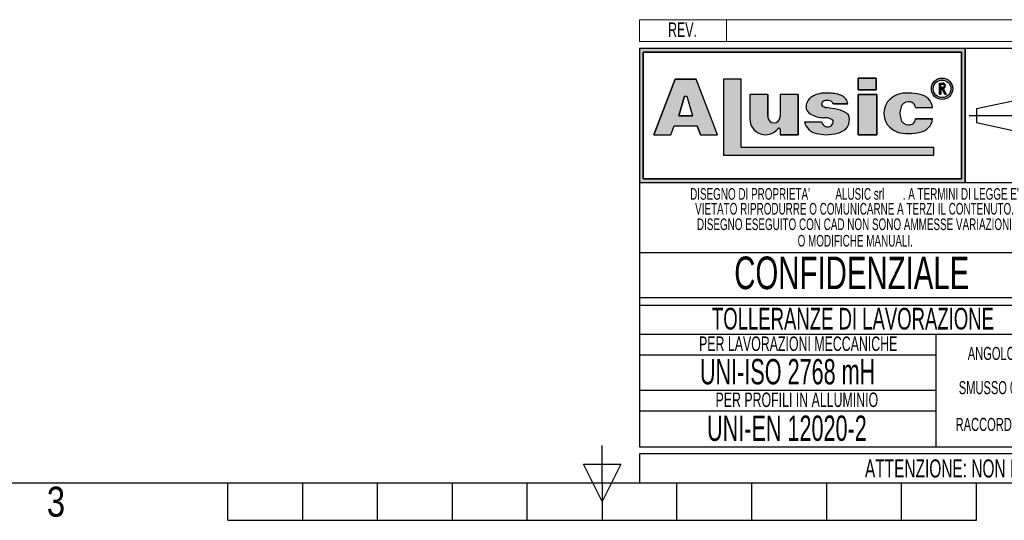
# Model space of a CAD drawing. Header units: millimetres. Extents: x 0 to 420, y 0 to 297.
# Tile 2 of 35: x 129 to 266, y 0 to 69. Entities that reach past the tile are written whole.
import ezdxf
from ezdxf.enums import TextEntityAlignment as Align

# ---------------------------------------------------------------- set-up
doc = ezdxf.new("R2010")
doc.units = ezdxf.units.MM
doc.linetypes.add('CENTERX2', pattern=[20.319999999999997, 12.7, -2.54, 2.54, -2.54])
doc.layers.add('CARTIGLIO', color=140, linetype='Continuous')
doc.styles.add('SLDTEXTSTYLE0', font='TXT', dxfattribs={"width": 0.6382978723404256})
doc.styles.add('SLDTEXTSTYLE1', font='TXT', dxfattribs={"width": 0.675})
doc.styles.add('SLDTEXTSTYLE2', font='TXT', dxfattribs={"width": 0.8214676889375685})

# ---------------------------------------------------------------- blocks, each defined once
blk = doc.blocks.new('SW_NOTE_0_3')
at = {"layer": 'CARTIGLIO', "color": 0, "insert": (2.34042553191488, 2.578135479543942), "char_height": 2, "attachment_point": 2, "style": 'SLDTEXTSTYLE0'}
blk.add_mtext('REV.', dxfattribs=at)
blk = doc.blocks.new('SW_NOTE_0_4')
at = {"layer": 'CARTIGLIO', "color": 0, "insert": (14.05585106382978, 4.511737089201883), "char_height": 3.5, "attachment_point": 2, "style": 'SLDTEXTSTYLE0'}
blk.add_mtext('UNI-EN 12020-2', dxfattribs=at)
blk = doc.blocks.new('SW_NOTE_0_5')
at = {"layer": 'CARTIGLIO', "color": 0, "insert": (13.85638297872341, 2.578135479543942), "char_height": 2, "attachment_point": 2, "style": 'SLDTEXTSTYLE0'}
blk.add_mtext('PER PROFILI IN ALLUMINIO', dxfattribs=at)
blk = doc.blocks.new('SW_NOTE_0_6')
at = {"layer": 'CARTIGLIO', "color": 0, "insert": (15.68484042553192, 4.511737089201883), "char_height": 3.5, "attachment_point": 2, "style": 'SLDTEXTSTYLE0'}
blk.add_mtext('UNI-ISO 2768 mH', dxfattribs=at)
blk = doc.blocks.new('SW_NOTE_0_7')
at = {"layer": 'CARTIGLIO', "color": 0, "insert": (18.30319148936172, 2.578135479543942), "char_height": 2, "attachment_point": 2, "style": 'SLDTEXTSTYLE0'}
blk.add_mtext('PER LAVORAZIONI MECCANICHE', dxfattribs=at)
blk = doc.blocks.new('SW_NOTE_0_8')
at = {"layer": 'CARTIGLIO', "color": 0, "insert": (8.569148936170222, 2.320321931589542), "char_height": 1.8, "attachment_point": 2, "style": 'SLDTEXTSTYLE0'}
blk.add_mtext('RACCORDO R 0.5', dxfattribs=at)
blk = doc.blocks.new('SW_NOTE_0_9')
at = {"layer": 'CARTIGLIO', "color": 0, "char_height": 1.6, "attachment_point": 2, "style": 'SLDTEXTSTYLE0'}
for s, insert in [("DISEGNO DI PROPRIETA'", (10.27659574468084, 2.062508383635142)), ('ALUSIC srl', (25.45120500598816, 2.062508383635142)), (". A TERMINI DI LEGGE E'", (39.41078027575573, 2.062508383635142))]:
    blk.add_mtext(s, dxfattribs=dict(at, insert=insert))
blk = doc.blocks.new('SW_NOTE_0_10')
at = {"layer": 'CARTIGLIO', "color": 0, "insert": (10.40425531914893, 2.062508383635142), "char_height": 1.6, "attachment_point": 2, "style": 'SLDTEXTSTYLE0'}
blk.add_mtext('O MODIFICHE MANUALI.', dxfattribs=at)
blk = doc.blocks.new('SW_NOTE_0_11')
at = {"layer": 'CARTIGLIO', "color": 0, "insert": (7.587765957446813, 2.320321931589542), "char_height": 1.8, "attachment_point": 2, "style": 'SLDTEXTSTYLE0'}
blk.add_mtext('SMUSSO 0.5x45°', dxfattribs=at)
blk = doc.blocks.new('SW_NOTE_0_12')
at = {"layer": 'CARTIGLIO', "color": 0, "insert": (27.3404255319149, 2.062508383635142), "char_height": 1.6, "attachment_point": 2, "style": 'SLDTEXTSTYLE0'}
blk.add_mtext('VIETATO RIPRODURRE O COMUNICARNE A TERZI IL CONTENUTO.', dxfattribs=at)
blk = doc.blocks.new('SW_NOTE_0_13')
at = {"layer": 'CARTIGLIO', "color": 0, "insert": (28.04255319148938, 2.062508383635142), "char_height": 1.6, "attachment_point": 2, "style": 'SLDTEXTSTYLE0'}
blk.add_mtext('DISEGNO ESEGUITO CON CAD NON SONO AMMESSE VARIAZIONI', dxfattribs=at)
blk = doc.blocks.new('SW_NOTE_0_14')
at = {"layer": 'CARTIGLIO', "color": 0, "insert": (21.07265624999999, 5.800804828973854), "char_height": 4.500000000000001, "attachment_point": 2, "style": 'SLDTEXTSTYLE1'}
blk.add_mtext('CONFIDENZIALE', dxfattribs=at)
blk = doc.blocks.new('SW_NOTE_0_15')
at = {"layer": 'CARTIGLIO', "color": 0, "insert": (23.93617021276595, 3.867203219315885), "char_height": 3, "attachment_point": 2, "style": 'SLDTEXTSTYLE0'}
blk.add_mtext('TOLLERANZE DI LAVORAZIONE', dxfattribs=at)
blk = doc.blocks.new('SW_NOTE_0_16')
at = {"layer": 'CARTIGLIO', "color": 0, "insert": (6.67819148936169, 2.320321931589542), "char_height": 1.8, "attachment_point": 2, "style": 'SLDTEXTSTYLE0'}
blk.add_mtext("ANGOLO ±10'", dxfattribs=at)
blk = doc.blocks.new('SW_NOTE_0_29')
at = {"layer": 'CARTIGLIO', "color": 0, "insert": (85.40558510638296, 3.222669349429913), "char_height": 2.5, "attachment_point": 2, "style": 'SLDTEXTSTYLE0'}
blk.add_mtext("ATTENZIONE: NON INTERPRETARE IL DISEGNO. IN CASO DI QUOTE MANCANTI O POCO CHIARE CONSULTARE L'UFFICIO TECNICO", dxfattribs=at)
blk = doc.blocks.new('Cartiglio ALUSIC particolari STD')
at = {"layer": 'CARTIGLIO'}
h = blk.add_hatch(color=256, dxfattribs=at)
h.paths.add_polyline_path([(175.6752307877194, 247.7132947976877), (175.6752307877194, 229.2132947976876), (220.6752307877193, 229.2132947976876), (220.6752307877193, 247.7132947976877)], flags=0)
h.paths.add_polyline_path([(176.1752307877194, 229.7132947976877), (176.1752307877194, 247.2132947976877), (220.1752307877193, 247.2132947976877), (220.1752307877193, 229.7132947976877)], flags=0)
h = blk.add_hatch(color=256, dxfattribs=at)
h.paths.add_polyline_path([(179.9963944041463, 235.8207167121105), (180.465276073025, 237.0349162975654), (183.6345063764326, 237.0349162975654), (184.103388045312, 235.8207167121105), (186.455199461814, 235.8207167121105), (183.4874420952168, 243.5059174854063), (180.6123403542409, 243.5059174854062), (177.6445829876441, 235.8207167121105)], flags=0)
h.paths.add_polyline_path([(181.1002992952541, 238.4359343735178), (181.8750070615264, 241.1689926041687), (182.2247753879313, 241.1689926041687), (182.9994831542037, 238.4359343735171)], flags=0)
for points in [[(189.726070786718, 243.5099477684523), (187.2568362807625, 243.5099477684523), (187.2568362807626, 232.9839336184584), (216.346566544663, 232.9839336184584), (216.346566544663, 234.0739837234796), (189.726070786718, 234.0739837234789)], [(205.9157645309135, 243.6451419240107), (205.9157645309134, 242.0388308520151), (208.4026610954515, 242.0388308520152), (208.4026610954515, 243.6451419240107)], [(208.4880238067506, 241.3950893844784), (205.9157645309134, 241.3950893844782), (205.9157645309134, 235.8207167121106), (208.4880238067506, 235.8207167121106)]]:
    blk.add_hatch(color=256, dxfattribs=at).paths.add_polyline_path(points, flags=0)
h = blk.add_hatch(color=256, dxfattribs=at)
edge = h.paths.add_edge_path(flags=0)
edge.add_arc((217.4963133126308, 242.1652733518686), 1.479868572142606, 0, 360)
edge = h.paths.add_edge_path(flags=0)
edge.add_arc((217.4963133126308, 242.1652733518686), 1.214864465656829, 0, 360)
h = blk.add_hatch(color=256, dxfattribs=at)
edge = h.paths.add_edge_path(flags=0)
edge.add_arc((217.5944506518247, 242.5818626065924), 0.3723980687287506, 277.1406326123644, 450.0000000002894)
edge.add_line((217.5944506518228, 242.9542606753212), (217.1543350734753, 242.9542606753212))
edge.add_line((217.1543350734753, 242.9542606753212), (217.1543350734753, 241.4023140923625))
edge.add_line((217.1543350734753, 241.4023140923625), (217.3097420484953, 241.4023140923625))
edge.add_line((217.3097420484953, 241.4023140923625), (217.3097420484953, 242.2094645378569))
edge.add_line((217.3097420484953, 242.2094645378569), (217.4681345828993, 242.2094645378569))
edge.add_line((217.4681345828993, 242.2094645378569), (217.8753428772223, 241.4023140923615))
edge.add_line((217.8753428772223, 241.4023140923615), (218.0494071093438, 241.4023140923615))
edge.add_line((218.0494071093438, 241.4023140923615), (217.6407416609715, 242.212352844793))
edge = h.paths.add_edge_path(flags=0)
edge.add_line((217.3097420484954, 242.7988537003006), (217.5944506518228, 242.7988537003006))
edge.add_arc((217.5944506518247, 242.5818626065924), 0.2169910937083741, -90.00000000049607, 90.00000000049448, ccw=False)
edge.add_line((217.5944506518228, 242.3648715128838), (217.3097420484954, 242.3648715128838))
edge.add_line((217.3097420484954, 242.3648715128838), (217.3097420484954, 242.7988537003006))
h = blk.add_hatch(color=256, dxfattribs=at)
edge = h.paths.add_edge_path(flags=0)
edge.add_arc((194.2619790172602, 238.3328699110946), 0.8721260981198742, 180, 360, ccw=False)
edge.add_line((193.3898529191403, 238.3328699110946), (193.3898529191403, 241.3950893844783))
edge.add_line((193.3898529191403, 241.3950893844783), (190.9285191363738, 241.3950893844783))
edge.add_line((190.9285191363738, 241.3950893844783), (190.9285191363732, 237.9783312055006))
edge.add_arc((193.0861336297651, 237.9783312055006), 2.157614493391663, 180, 321.9680973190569)
edge.add_arc((194.9391651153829, 236.5289220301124), 0.1949400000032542, 3.751097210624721e-10, 141.9680973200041, ccw=False)
edge.add_line((195.1341051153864, 236.5289220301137), (195.1341051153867, 235.8207167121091))
edge.add_line((195.1341051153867, 235.8207167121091), (197.6148195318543, 235.8207167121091))
edge.add_line((197.6148195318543, 235.8207167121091), (197.6148195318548, 241.3950893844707))
edge.add_line((197.6148195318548, 241.3950893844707), (195.1341051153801, 241.3950893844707))
edge.add_line((195.1341051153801, 241.3950893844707), (195.1341051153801, 238.3328699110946))
h = blk.add_hatch(color=256, dxfattribs=at)
edge = h.paths.add_edge_path(flags=0)
edge.add_line((201.4260816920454, 235.8017439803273), (202.6657446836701, 235.9456470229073))
edge.add_arc((202.329266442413, 238.631519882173), 2.706867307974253, 277.1406456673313, 311.0032214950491)
edge.add_arc((203.4500368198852, 237.5679483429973), 1.178212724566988, 303.7868133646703, 347.8980612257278)
edge.add_arc((202.7591436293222, 237.8600682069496), 1.920162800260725, 343.693523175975, 381.4193527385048)
edge.add_arc((202.6211329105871, 236.5671389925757), 2.77207698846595, 46.00269433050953, 81.2509677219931)
edge.add_arc((194.8645641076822, 197.2610710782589), 42.83386613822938, 78.993004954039, 81.01866969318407)
edge.add_arc((201.791685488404, 241.2254031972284), 1.672976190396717, 238.7770991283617, 261.74465207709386, ccw=False)
edge.add_arc((201.2153024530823, 240.0677304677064), 0.3988810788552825, 114.64010585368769, 223.1865854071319, ccw=False)
edge.add_arc((201.6334056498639, 239.1857459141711), 1.374925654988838, 90.51660503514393, 115.1534325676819, ccw=False)
edge.add_arc((201.6831021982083, 239.5760411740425), 0.986530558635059, 50.694882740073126, 93.60864602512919, ccw=False)
edge.add_arc((201.9697940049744, 239.9445101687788), 0.519939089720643, 14.547573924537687, 49.4198797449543, ccw=False)
edge.add_line((202.4730635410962, 240.0751104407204), (204.4675927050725, 240.0751104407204))
edge.add_arc((203.0576035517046, 239.9357336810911), 1.416861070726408, 5.64532107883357, 71.38339334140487)
edge.add_arc((201.7960014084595, 236.355567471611), 5.212710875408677, 70.80435731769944, 90.86664277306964)
edge.add_arc((201.3918249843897, 237.7332340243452), 3.848224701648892, 85.15036290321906, 119.91204055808)
edge.add_arc((200.4630711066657, 239.596929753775), 1.774008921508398, 123.9309471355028, 174.9914571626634)
edge.add_arc((199.7112523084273, 239.6370426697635), 1.021881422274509, 173.5516105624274, 249.3813116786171)
edge.add_arc((201.1522143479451, 241.6000363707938), 3.430150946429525, 238.332046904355, 269.1908231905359)
edge.add_arc((201.2712411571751, 236.022650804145), 2.154096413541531, 64.99796384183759, 94.45891481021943, ccw=False)
edge.add_arc((202.0592687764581, 237.5956085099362), 0.398545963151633, -35.58612148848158, 72.11412463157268, ccw=False)
edge.add_arc((201.6903477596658, 237.6535955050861), 0.7512299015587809, 245.201083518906, 337.29941344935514, ccw=False)
edge.add_arc((201.6384661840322, 237.7297070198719), 0.8024620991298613, 192.55915917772, 250.8523518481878, ccw=False)
edge.add_line((200.8552053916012, 237.5552136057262), (198.4723136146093, 237.5552136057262))
edge.add_arc((200.5696156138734, 238.1164948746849), 2.1711085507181, 194.982434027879, 258.3364147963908)
edge.add_line((200.1306936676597, 235.9902164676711), (201.4260816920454, 235.8017439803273))
h = blk.add_hatch(color=256, dxfattribs=at)
edge = h.paths.add_edge_path(flags=0)
edge.add_arc((212.8489752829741, 238.2774034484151), 1.095489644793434, 191.1589777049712, 269.92854925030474, ccw=False)
edge.add_arc((213.9973597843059, 238.7808861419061), 2.335462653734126, 162.1599290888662, 197.8400709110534, ccw=False)
edge.add_arc((212.8489752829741, 239.284368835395), 1.095489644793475, 90.0714507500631, 168.8410222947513, ccw=False)
edge.add_arc((212.9558587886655, 239.5292842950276), 0.8574339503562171, 2.5666577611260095, 97.25285314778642, ccw=False)
edge.add_line((213.8124325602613, 239.5676816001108), (216.1889448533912, 239.5676816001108))
edge.add_arc((214.1254209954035, 239.3204036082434), 2.078287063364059, 6.833333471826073, 81.00039250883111)
edge.add_arc((213.0403652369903, 236.4056797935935), 5.163706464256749, 74.15176759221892, 91.31975036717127)
edge.add_arc((212.577937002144, 238.1509364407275), 3.434301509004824, 84.2596919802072, 140.8312604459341)
edge.add_arc((212.2748599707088, 238.7808861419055), 2.817144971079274, 146.8823062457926, 213.1176937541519)
edge.add_arc((212.5779370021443, 239.4108358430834), 3.434301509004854, 219.1687395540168, 275.7403080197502)
edge.add_arc((213.0403652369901, 241.1560924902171), 5.163706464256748, 268.6802496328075, 285.8482324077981)
edge.add_arc((214.1254209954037, 238.2413686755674), 2.078287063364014, 278.9996074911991, 353.1666665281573)
edge.add_line((216.1889448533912, 237.9940906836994), (213.8124325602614, 237.9940906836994))
edge.add_arc((212.9558587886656, 238.0324879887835), 0.8574339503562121, 262.7471468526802, 357.4333422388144, ccw=False)
at = {"color": 161, "linetype": 'Continuous', "lineweight": 18}
for p, q in [((175.6752307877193, 248.7132947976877), (175.6752307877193, 251.7132947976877)), ((175.6752307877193, 251.7132947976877), (375.3252307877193, 251.7132947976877)), ((187.6752307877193, 251.7132947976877), (187.6752307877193, 248.7132947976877)), ((175.6752307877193, 248.7132947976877), (375.3252307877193, 248.7132947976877))]:
    blk.add_line(p, q, dxfattribs=at)
at = {"layer": 'CARTIGLIO'}
for p, q in [((175.6752307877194, 247.7132947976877), (175.6752307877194, 229.2132947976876)), ((175.6752307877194, 247.7132947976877), (175.6752307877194, 192.7132947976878)), ((235.6752307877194, 247.7132947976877), (175.6752307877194, 247.7132947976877)), ((220.6752307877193, 247.7132947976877), (175.6752307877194, 247.7132947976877)), ((175.6752307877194, 247.7132947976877), (175.6752307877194, 229.2132947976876)), ((175.6752307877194, 247.7132947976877), (175.6752307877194, 213.2641084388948)), ((176.1752307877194, 229.7132947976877), (176.1752307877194, 247.2132947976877)), ((176.1752307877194, 247.2132947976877), (176.1752307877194, 229.7132947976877)), ((176.1752307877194, 247.2132947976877), (220.1752307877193, 247.2132947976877)), ((220.1752307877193, 247.2132947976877), (176.1752307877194, 247.2132947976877)), ((220.1752307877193, 247.2132947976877), (220.1752307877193, 229.7132947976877)), ((220.1752307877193, 229.7132947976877), (220.1752307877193, 247.2132947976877)), ((220.6752307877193, 229.2132947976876), (220.6752307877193, 247.7132947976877)), ((220.6752307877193, 247.7132947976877), (220.6752307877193, 229.2132947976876)), ((180.6123403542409, 243.5059174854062), (177.6445829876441, 235.8207167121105)), ((177.6445829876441, 235.8207167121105), (180.6123403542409, 243.5059174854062)), ((183.4874420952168, 243.5059174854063), (180.6123403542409, 243.5059174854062)), ((180.6123403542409, 243.5059174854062), (183.4874420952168, 243.5059174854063)), ((186.455199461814, 235.8207167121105), (183.4874420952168, 243.5059174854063)), ((186.455199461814, 235.8207167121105), (183.4874420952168, 243.5059174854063)), ((189.726070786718, 243.5099477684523), (187.2568362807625, 243.5099477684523)), ((187.2568362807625, 243.5099477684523), (187.2568362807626, 232.9839336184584)), ((189.726070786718, 243.5099477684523), (187.2568362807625, 243.5099477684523)), ((187.2568362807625, 243.5099477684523), (187.2568362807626, 232.9839336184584)), ((189.726070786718, 234.0739837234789), (189.726070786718, 243.5099477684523)), ((189.726070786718, 234.0739837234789), (189.726070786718, 243.5099477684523)), ((208.4026610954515, 243.6451419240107), (205.9157645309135, 243.6451419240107)), ((205.9157645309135, 243.6451419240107), (205.9157645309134, 242.0388308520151)), ((205.9157645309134, 242.0388308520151), (205.9157645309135, 243.6451419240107)), ((205.9157645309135, 243.6451419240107), (208.4026610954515, 243.6451419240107)), ((208.4026610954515, 243.6451419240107), (208.4026610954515, 242.0388308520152)), ((208.4026610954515, 242.0388308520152), (208.4026610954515, 243.6451419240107)), ((217.1543350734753, 241.4023140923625), (217.1543350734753, 242.9542606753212)), ((217.1543350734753, 241.4023140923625), (217.1543350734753, 242.9542606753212)), ((217.1543350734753, 242.9542606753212), (217.5944506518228, 242.9542606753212)), ((217.1543350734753, 242.9542606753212), (217.5944506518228, 242.9542606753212)), ((217.3097420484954, 242.7988537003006), (217.5944506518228, 242.7988537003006)), ((217.3097420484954, 242.3648715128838), (217.3097420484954, 242.7988537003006)), ((217.3097420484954, 242.3648715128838), (217.3097420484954, 242.7988537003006)), ((217.3097420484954, 242.7988537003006), (217.5944506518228, 242.7988537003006)), ((217.3097420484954, 242.3648715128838), (217.5944506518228, 242.3648715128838)), ((217.5944506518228, 242.3648715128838), (217.3097420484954, 242.3648715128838)), ((181.1002992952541, 238.4359343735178), (181.8750070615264, 241.1689926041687)), ((181.8750070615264, 241.1689926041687), (181.1002992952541, 238.4359343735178)), ((181.8750070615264, 241.1689926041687), (182.2247753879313, 241.1689926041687)), ((181.8750070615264, 241.1689926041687), (182.2247753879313, 241.1689926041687)), ((182.2247753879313, 241.1689926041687), (182.9994831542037, 238.4359343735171)), ((182.2247753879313, 241.1689926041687), (182.9994831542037, 238.4359343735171)), ((190.9285191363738, 241.3950893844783), (190.9285191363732, 237.9783312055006)), ((193.3898529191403, 241.3950893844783), (190.9285191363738, 241.3950893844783)), ((193.3898529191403, 241.3950893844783), (190.9285191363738, 241.3950893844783)), ((190.9285191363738, 241.3950893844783), (190.9285191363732, 237.9783312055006)), ((193.3898529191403, 238.3328699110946), (193.3898529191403, 241.3950893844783)), ((193.3898529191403, 241.3950893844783), (193.3898529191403, 238.3328699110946)), ((197.6148195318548, 241.3950893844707), (195.1341051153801, 241.3950893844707)), ((195.1341051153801, 241.3950893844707), (195.1341051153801, 238.3328699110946)), ((195.1341051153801, 241.3950893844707), (195.1341051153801, 238.3328699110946)), ((197.6148195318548, 241.3950893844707), (195.1341051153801, 241.3950893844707)), ((197.6148195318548, 241.3950893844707), (197.6148195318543, 235.8207167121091)), ((197.6148195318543, 235.8207167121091), (197.6148195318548, 241.3950893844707)), ((205.9157645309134, 242.0388308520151), (208.4026610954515, 242.0388308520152)), ((208.4026610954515, 242.0388308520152), (205.9157645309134, 242.0388308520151)), ((208.4880238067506, 241.3950893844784), (205.9157645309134, 241.3950893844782)), ((205.9157645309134, 241.3950893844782), (205.9157645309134, 235.8207167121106)), ((205.9157645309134, 241.3950893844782), (208.4880238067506, 241.3950893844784)), ((205.9157645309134, 235.8207167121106), (205.9157645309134, 241.3950893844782)), ((208.4880238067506, 235.8207167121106), (208.4880238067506, 241.3950893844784)), ((208.4880238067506, 241.3950893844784), (208.4880238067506, 235.8207167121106)), ((217.1543350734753, 241.4023140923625), (217.3097420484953, 241.4023140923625)), ((217.3097420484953, 241.4023140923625), (217.1543350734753, 241.4023140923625)), ((217.3097420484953, 242.2094645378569), (217.3097420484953, 241.4023140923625)), ((217.3097420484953, 241.4023140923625), (217.3097420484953, 242.2094645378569)), ((217.4681345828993, 242.2094645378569), (217.3097420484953, 242.2094645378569)), ((217.3097420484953, 242.2094645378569), (217.4681345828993, 242.2094645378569)), ((217.8753428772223, 241.4023140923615), (217.4681345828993, 242.2094645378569)), ((217.4681345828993, 242.2094645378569), (217.8753428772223, 241.4023140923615)), ((217.6407416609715, 242.212352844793), (218.0494071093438, 241.4023140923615)), ((217.6407416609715, 242.212352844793), (218.0494071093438, 241.4023140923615)), ((217.8753428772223, 241.4023140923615), (218.0494071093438, 241.4023140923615)), ((218.0494071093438, 241.4023140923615), (217.8753428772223, 241.4023140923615)), ((202.4730635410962, 240.0751104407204), (204.4675927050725, 240.0751104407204)), ((204.4675927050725, 240.0751104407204), (202.4730635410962, 240.0751104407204)), ((222.2665680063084, 239.420334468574), (227.759141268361, 240.6015329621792)), ((182.9994831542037, 238.4359343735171), (181.1002992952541, 238.4359343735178)), ((181.1002992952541, 238.4359343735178), (182.9994831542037, 238.4359343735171)), ((213.8124325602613, 239.5676816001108), (216.1889448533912, 239.5676816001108)), ((213.8124325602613, 239.5676816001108), (216.1889448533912, 239.5676816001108)), ((222.2665680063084, 239.420334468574), (222.2665680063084, 237.5062551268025)), ((179.9963944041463, 235.8207167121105), (180.465276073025, 237.0349162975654)), ((179.9963944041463, 235.8207167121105), (180.465276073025, 237.0349162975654)), ((180.465276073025, 237.0349162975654), (183.6345063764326, 237.0349162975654)), ((180.465276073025, 237.0349162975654), (183.6345063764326, 237.0349162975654)), ((184.103388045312, 235.8207167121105), (183.6345063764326, 237.0349162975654)), ((183.6345063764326, 237.0349162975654), (184.103388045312, 235.8207167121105)), ((200.8552053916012, 237.5552136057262), (198.4723136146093, 237.5552136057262)), ((200.8552053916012, 237.5552136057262), (198.4723136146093, 237.5552136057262)), ((216.1889448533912, 237.9940906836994), (213.8124325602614, 237.9940906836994)), ((213.8124325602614, 237.9940906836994), (216.1889448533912, 237.9940906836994)), ((222.2665680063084, 237.5062551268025), (227.7591412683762, 236.3250566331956)), ((177.6445829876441, 235.8207167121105), (179.9963944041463, 235.8207167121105)), ((177.6445829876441, 235.8207167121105), (179.9963944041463, 235.8207167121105)), ((184.103388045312, 235.8207167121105), (186.455199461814, 235.8207167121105)), ((184.103388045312, 235.8207167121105), (186.455199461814, 235.8207167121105)), ((195.1341051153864, 236.5289220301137), (195.1341051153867, 235.8207167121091)), ((195.1341051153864, 236.5289220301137), (195.1341051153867, 235.8207167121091)), ((195.1341051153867, 235.8207167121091), (197.6148195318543, 235.8207167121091)), ((197.6148195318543, 235.8207167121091), (195.1341051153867, 235.8207167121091)), ((200.1306936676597, 235.9902164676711), (201.4260816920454, 235.8017439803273)), ((200.1306936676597, 235.9902164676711), (201.4260816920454, 235.8017439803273)), ((201.4260816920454, 235.8017439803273), (202.6657446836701, 235.9456470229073)), ((201.4260816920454, 235.8017439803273), (202.6657446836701, 235.9456470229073)), ((205.9157645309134, 235.8207167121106), (208.4880238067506, 235.8207167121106)), ((208.4880238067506, 235.8207167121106), (205.9157645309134, 235.8207167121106)), ((187.2568362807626, 232.9839336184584), (216.346566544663, 232.9839336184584)), ((187.2568362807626, 232.9839336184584), (216.346566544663, 232.9839336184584)), ((216.346566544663, 234.0739837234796), (189.726070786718, 234.0739837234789)), ((216.346566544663, 234.0739837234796), (189.726070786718, 234.0739837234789)), ((216.346566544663, 232.9839336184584), (216.346566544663, 234.0739837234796)), ((216.346566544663, 232.9839336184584), (216.346566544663, 234.0739837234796)), ((175.6752307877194, 229.2132947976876), (220.6752307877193, 229.2132947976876)), ((175.6752307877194, 229.2132947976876), (235.6752307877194, 229.2132947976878)), ((220.1752307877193, 229.7132947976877), (176.1752307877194, 229.7132947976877)), ((176.1752307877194, 229.7132947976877), (220.1752307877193, 229.7132947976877)), ((235.6752307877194, 219.4779138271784), (175.6752307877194, 219.4779138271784)), ((235.6752307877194, 213.2641084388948), (175.6752307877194, 213.2641084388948)), ((175.6752307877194, 212.2641084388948), (235.6752307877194, 212.2641084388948)), ((175.6752307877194, 212.2641084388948), (175.6752307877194, 192.7132947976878)), ((235.6612716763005, 208.2042541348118), (175.6612716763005, 208.2042541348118)), ((216.684767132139, 192.7132947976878), (216.684767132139, 208.2042541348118)), ((175.6752307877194, 205.3858848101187), (216.684767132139, 205.3858848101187)), ((216.684767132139, 200.4587744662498), (175.6752307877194, 200.4587744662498)), ((175.6891898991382, 197.6792182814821), (216.6987262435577, 197.6792182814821)), ((175.6752307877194, 192.7132947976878), (235.6752307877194, 192.7132947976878)), ((375.3252307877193, 191.7132947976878), (175.6752307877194, 191.7132947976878)), ((175.6752307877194, 191.7132947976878), (175.6752307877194, 187.7132947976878)), ((175.6752307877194, 187.7132947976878), (375.3252307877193, 187.7132947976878))]:
    blk.add_line(p, q, dxfattribs=at)
at = {"layer": 'CARTIGLIO', "linetype": 'CENTERX2'}
blk.add_line((221.2625504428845, 238.4632947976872), (235.0879111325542, 238.4632947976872), dxfattribs=at)
at = {"layer": 'CARTIGLIO', "linetype": 'Continuous'}
blk.add_line((175.6736628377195, 187.7132947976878), (375.3252307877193, 187.7132947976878), dxfattribs=at)
at = {"layer": 'CARTIGLIO'}
for radius in [1.479868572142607, 1.479868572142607, 1.214864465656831, 1.214864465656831]:
    blk.add_circle((217.4963133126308, 242.1652733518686), radius, dxfattribs=at)
for centre, radius, start, end in [((217.5944506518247, 242.5818626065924), 0.3723980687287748, 277.1406326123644, 90.00000000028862), ((217.5944506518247, 242.5818626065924), 0.3723980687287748, 277.1406326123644, 90.00000000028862), ((217.5944506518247, 242.5818626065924), 0.2169910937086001, 269.9999999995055, 90.00000000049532), ((217.5944506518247, 242.5818626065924), 0.2169910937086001, 269.9999999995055, 90.00000000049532), ((200.4630711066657, 239.596929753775), 1.774008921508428, 123.9309471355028, 174.9914571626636), ((200.4630711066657, 239.596929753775), 1.774008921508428, 123.9309471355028, 174.9914571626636), ((201.3918249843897, 237.7332340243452), 3.848224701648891, 85.15036290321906, 119.91204055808), ((201.3918249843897, 237.7332340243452), 3.848224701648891, 85.15036290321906, 119.91204055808), ((201.7960014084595, 236.355567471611), 5.212710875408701, 70.80435731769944, 90.86664277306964), ((201.7960014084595, 236.355567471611), 5.212710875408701, 70.80435731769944, 90.86664277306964), ((203.0576035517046, 239.9357336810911), 1.416861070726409, 5.64532107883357, 71.38339334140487), ((203.0576035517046, 239.9357336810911), 1.416861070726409, 5.64532107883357, 71.38339334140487), ((212.577937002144, 238.1509364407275), 3.434301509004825, 84.2596919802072, 140.8312604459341), ((212.577937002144, 238.1509364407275), 3.434301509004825, 84.2596919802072, 140.8312604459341), ((213.0403652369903, 236.4056797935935), 5.163706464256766, 74.15176759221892, 91.31975036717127), ((213.0403652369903, 236.4056797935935), 5.163706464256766, 74.15176759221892, 91.31975036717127), ((214.1254209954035, 239.3204036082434), 2.078287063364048, 6.833333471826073, 81.00039250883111), ((214.1254209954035, 239.3204036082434), 2.078287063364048, 6.833333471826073, 81.00039250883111), ((199.7112523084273, 239.6370426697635), 1.021881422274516, 173.5516105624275, 249.381311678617), ((199.7112523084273, 239.6370426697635), 1.021881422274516, 173.5516105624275, 249.381311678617), ((201.2153024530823, 240.0677304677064), 0.3988810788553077, 114.6401058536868, 223.1865854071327), ((201.2153024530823, 240.0677304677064), 0.3988810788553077, 114.6401058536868, 223.1865854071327), ((201.791685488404, 241.2254031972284), 1.672976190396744, 238.7770991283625, 261.7446520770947), ((201.791685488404, 241.2254031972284), 1.672976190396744, 238.7770991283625, 261.7446520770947), ((201.6334056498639, 239.1857459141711), 1.374925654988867, 90.51660503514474, 115.1534325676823), ((201.6334056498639, 239.1857459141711), 1.374925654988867, 90.51660503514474, 115.1534325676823), ((201.6831021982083, 239.5760411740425), 0.9865305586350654, 50.69488274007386, 93.60864602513), ((201.6831021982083, 239.5760411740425), 0.9865305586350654, 50.69488274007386, 93.60864602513), ((201.9697940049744, 239.9445101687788), 0.5199390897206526, 14.54757392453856, 49.41987974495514), ((201.9697940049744, 239.9445101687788), 0.5199390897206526, 14.54757392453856, 49.41987974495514), ((212.2748599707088, 238.7808861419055), 2.81714497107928, 146.8823062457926, 213.1176937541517), ((212.2748599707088, 238.7808861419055), 2.81714497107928, 146.8823062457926, 213.1176937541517), ((212.8489752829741, 239.284368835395), 1.09548964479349, 90.07145075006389, 168.8410222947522), ((212.8489752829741, 239.284368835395), 1.09548964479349, 90.07145075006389, 168.8410222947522), ((212.9558587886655, 239.5292842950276), 0.8574339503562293, 2.566657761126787, 97.25285314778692), ((212.9558587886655, 239.5292842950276), 0.8574339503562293, 2.566657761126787, 97.25285314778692), ((194.2619790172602, 238.3328699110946), 0.872126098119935, 180, 0), ((194.2619790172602, 238.3328699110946), 0.872126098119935, 180, 0), ((201.1522143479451, 241.6000363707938), 3.430150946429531, 238.332046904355, 269.1908231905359), ((201.1522143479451, 241.6000363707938), 3.430150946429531, 238.332046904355, 269.1908231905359), ((194.8645641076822, 197.2610710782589), 42.8338661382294, 78.993004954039, 81.01866969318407), ((194.8645641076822, 197.2610710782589), 42.8338661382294, 78.993004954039, 81.01866969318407), ((202.6211329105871, 236.5671389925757), 2.772076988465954, 46.00269433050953, 81.2509677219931), ((202.6211329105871, 236.5671389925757), 2.772076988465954, 46.00269433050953, 81.2509677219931), ((202.7591436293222, 237.8600682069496), 1.920162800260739, 343.6935231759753, 21.41935273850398), ((202.7591436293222, 237.8600682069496), 1.920162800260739, 343.6935231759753, 21.41935273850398), ((213.9973597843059, 238.7808861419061), 2.335462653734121, 162.159929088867, 197.8400709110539), ((213.9973597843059, 238.7808861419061), 2.335462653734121, 162.159929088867, 197.8400709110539), ((193.0861336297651, 237.9783312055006), 2.157614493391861, 180, 321.9680973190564), ((193.0861336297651, 237.9783312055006), 2.157614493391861, 180, 321.9680973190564), ((200.5696156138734, 238.1164948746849), 2.171108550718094, 194.982434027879, 258.3364147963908), ((200.5696156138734, 238.1164948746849), 2.171108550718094, 194.982434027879, 258.3364147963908), ((201.6384661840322, 237.7297070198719), 0.8024620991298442, 192.5591591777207, 250.8523518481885), ((201.6384661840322, 237.7297070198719), 0.8024620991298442, 192.5591591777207, 250.8523518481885), ((201.2712411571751, 236.022650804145), 2.154096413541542, 64.99796384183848, 94.45891481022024), ((201.2712411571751, 236.022650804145), 2.154096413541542, 64.99796384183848, 94.45891481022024), ((201.6903477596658, 237.6535955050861), 0.7512299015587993, 245.2010835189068, 337.299413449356), ((201.6903477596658, 237.6535955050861), 0.7512299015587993, 245.2010835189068, 337.299413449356), ((202.0592687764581, 237.5956085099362), 0.3985459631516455, 324.4138785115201, 72.11412463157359), ((202.0592687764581, 237.5956085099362), 0.3985459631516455, 324.4138785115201, 72.11412463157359), ((203.4500368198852, 237.5679483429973), 1.178212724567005, 303.7868133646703, 347.898061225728), ((203.4500368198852, 237.5679483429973), 1.178212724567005, 303.7868133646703, 347.898061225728), ((212.5779370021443, 239.4108358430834), 3.434301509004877, 219.1687395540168, 275.7403080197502), ((212.5779370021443, 239.4108358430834), 3.434301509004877, 219.1687395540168, 275.7403080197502), ((212.8489752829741, 238.2774034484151), 1.095489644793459, 191.1589777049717, 269.9285492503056), ((212.8489752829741, 238.2774034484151), 1.095489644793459, 191.1589777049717, 269.9285492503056), ((212.9558587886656, 238.0324879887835), 0.8574339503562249, 262.7471468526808, 357.4333422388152), ((212.9558587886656, 238.0324879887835), 0.8574339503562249, 262.7471468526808, 357.4333422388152), ((214.1254209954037, 238.2413686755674), 2.078287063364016, 278.9996074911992, 353.1666665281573), ((214.1254209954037, 238.2413686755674), 2.078287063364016, 278.9996074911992, 353.1666665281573), ((194.9391651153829, 236.5289220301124), 0.1949400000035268, 3.759104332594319e-10, 141.9680973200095), ((194.9391651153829, 236.5289220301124), 0.1949400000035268, 3.759104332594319e-10, 141.9680973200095), ((202.329266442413, 238.631519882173), 2.706867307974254, 277.1406456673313, 311.0032214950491), ((202.329266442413, 238.631519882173), 2.706867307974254, 277.1406456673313, 311.0032214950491), ((213.0403652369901, 241.1560924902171), 5.163706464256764, 268.6802496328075, 285.8482324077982), ((213.0403652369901, 241.1560924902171), 5.163706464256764, 268.6802496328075, 285.8482324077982)]:
    blk.add_arc(centre, radius, start, end, dxfattribs=at)
at = {"layer": 'CARTIGLIO', "color": 140}
for name, p in [('SW_NOTE_0_3', (179.2724530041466, 248.75167344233)), ('SW_NOTE_0_9', (180.6752322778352, 226.3745778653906)), ('SW_NOTE_0_12', (178.05745774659, 224.3284193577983)), ('SW_NOTE_0_13', (177.3396818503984, 222.1825085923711)), ('SW_NOTE_0_10', (195.0941192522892, 219.9062941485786)), ('SW_NOTE_0_14', (183.9404302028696, 213.1822066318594)), ('SW_NOTE_0_15', (181.241582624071, 208.0326370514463)), ('SW_NOTE_0_7', (179.3044986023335, 205.3623966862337)), ('SW_NOTE_0_16', (219.2991583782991, 204.1754591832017)), ('SW_NOTE_0_6', (180.4564224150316, 200.3147666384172)), ('SW_NOTE_0_11', (218.376658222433, 199.448422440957)), ('SW_NOTE_0_5', (183.5629035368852, 197.6169170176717)), ('SW_NOTE_0_4', (181.9901011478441, 192.5036875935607)), ('SW_NOTE_0_8', (217.3354083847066, 194.3659799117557)), ('SW_NOTE_0_29', (189.3353167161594, 187.7306559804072))]:
    blk.add_blockref(name, p, dxfattribs=at)
for tag, height, style, width, p in [('AUTOATTR1', 3.5, 'SLDTEXTSTYLE0', 0.6382978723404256, (284.730617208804, 231.4146332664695)), ('AUTOATTR2', 3.5, 'SLDTEXTSTYLE0', 0.6382978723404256, (283.5554421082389, 225.136016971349)), ('AUTOATTR6', 5, 'SLDTEXTSTYLE1', 0.675, (353.201965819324, 221.0084733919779)), ('AUTOATTR11', 3.5, 'SLDTEXTSTYLE0', 0.6382978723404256, (284.5664109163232, 219.1248268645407)), ('AUTOATTR8', 4, 'SLDTEXTSTYLE0', 0.6382978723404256, (280.9485514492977, 207.716756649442)), ('AUTOATTR9', 4, 'SLDTEXTSTYLE0', 0.6382978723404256, (279.8263282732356, 198.1376937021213)), ('AUTOATTR0', 4, 'SLDTEXTSTYLE0', 0.6382978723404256, (310.736666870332, 198.0260583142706))]:
    blk.add_attdef(tag, text='', height=height, dxfattribs=dict(at, style=style, width=width)).set_placement(p, align=Align.TOP_CENTER)
for tag in ['AUTOATTR3', 'AUTOATTR4', 'AUTOATTR5', 'AUTOATTR7', 'AUTOATTR10', 'AUTOATTR12', 'AUTOATTR13']:
    blk.add_attdef(tag, (0, 0), '', height=4, dxfattribs=at)

msp = doc.modelspace()

# ---------------------------------------------------------------- linework, layer by layer
at = {"layer": 'CARTIGLIO', "linetype": 'Continuous'}
for p, q in [((210.0037561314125, 5.171001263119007), (210.0037561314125, 10.34521728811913)), ((207.4166481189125, 7.758109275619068), (212.5908641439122, 7.758109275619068)), ((210.0037561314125, 2.583893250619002), (207.4166481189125, 7.758109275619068)), ((212.5908641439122, 7.758109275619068), (210.0037561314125, 2.583893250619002)), ((5.180115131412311, 5.171001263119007), (414.8273971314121, 5.171001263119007)), ((158.2615958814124, -0.003214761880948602), (158.2615958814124, 5.171001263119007)), ((168.6100279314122, -0.003214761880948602), (168.6100279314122, 5.171001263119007)), ((178.9584599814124, -0.003214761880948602), (178.9584599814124, 5.171001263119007)), ((189.3068920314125, -0.003214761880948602), (189.3068920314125, 5.171001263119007)), ((199.6553240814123, -0.003214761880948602), (199.6553240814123, 5.171001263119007)), ((210.0037561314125, 5.171001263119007), (210.0037561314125, -0.003214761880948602)), ((215.1758291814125, 5.171001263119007), (414.8273971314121, 5.171001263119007)), ((220.3521881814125, -0.003214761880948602), (220.3521881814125, 5.171001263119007)), ((230.7006202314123, -0.003214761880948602), (230.7006202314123, 5.171001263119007)), ((241.0490522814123, -0.003214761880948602), (241.0490522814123, 5.171001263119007)), ((251.3974843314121, -0.003214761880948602), (251.3974843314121, 5.171001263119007)), ((261.7459163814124, -0.003214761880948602), (261.7459163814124, 5.171001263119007)), ((158.2615958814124, -0.003214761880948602), (261.7459163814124, -0.003214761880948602))]:
    msp.add_line(p, q, dxfattribs=at)
at = {"layer": 'CARTIGLIO'}
msp.add_line((215.1773971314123, 5.171001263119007), (414.8273971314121, 5.171001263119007), dxfattribs=at)

# ---------------------------------------------------------------- block references
msp.add_blockref('Cartiglio ALUSIC particolari STD', (39.50216634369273, -182.5422935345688), dxfattribs=at)

# ---------------------------------------------------------------- texts
at = {"layer": 'CARTIGLIO', "insert": (134.4918588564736, 4.637072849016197), "char_height": 4.13937282, "attachment_point": 2, "style": 'SLDTEXTSTYLE2'}
msp.add_mtext('3', dxfattribs=at)

doc.saveas('drawing.dxf')
